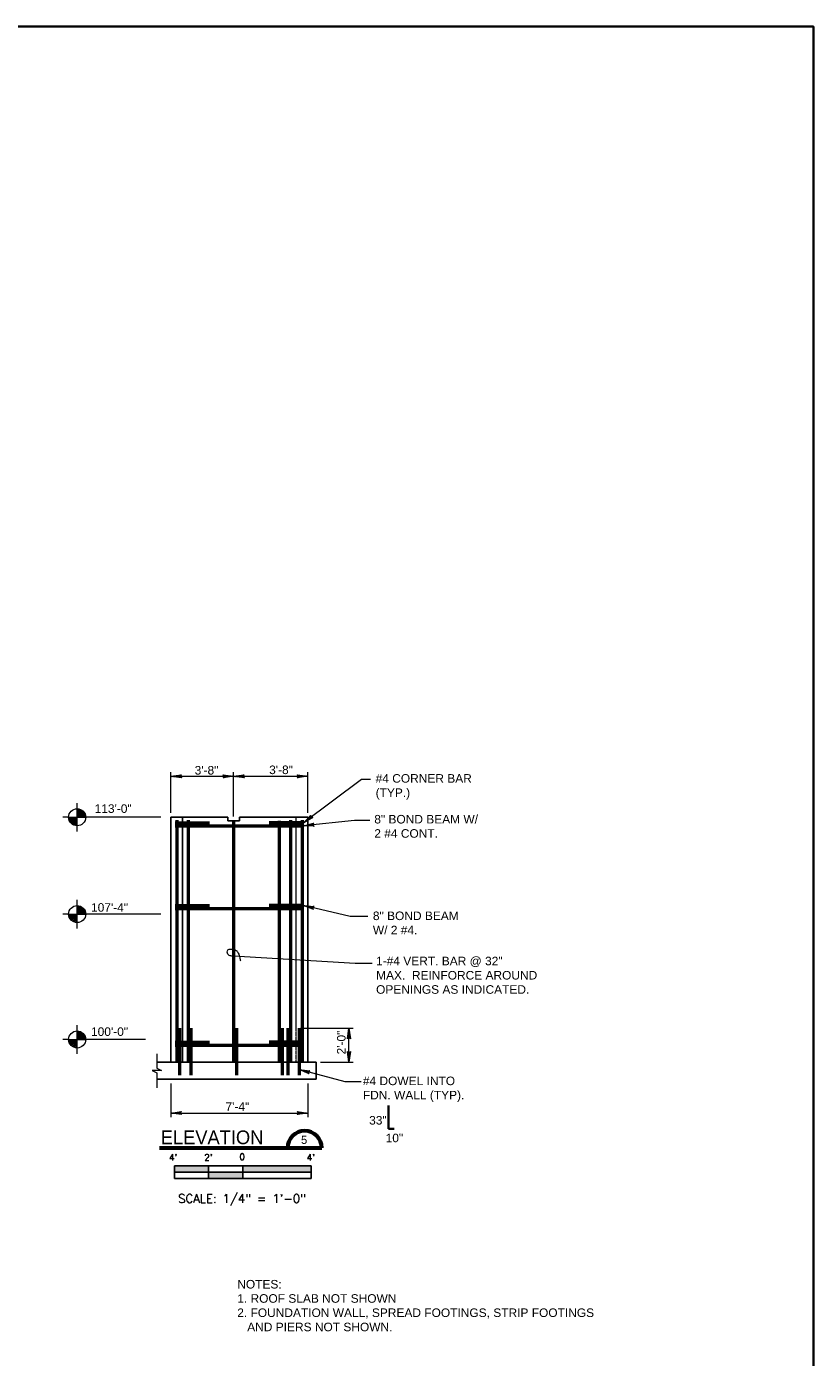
# Model space of a CAD drawing. Extents: x -1770 to 917, y -1120 to 704.
# Tile 4 of 4: x 365 to 917, y -230 to 704. Entities that reach past the tile are written whole.
import ezdxf
from ezdxf.enums import TextEntityAlignment as Align

# ---------------------------------------------------------------- set-up
doc = ezdxf.new("R2010")
doc.units = 0
doc.header["$MEASUREMENT"] = 0
doc.linetypes.add('DGN Style 2', pattern=[0.364053, 0.218432, -0.145621])
for name, color, linetype, lineweight in [('Level 1', 7, 'Continuous', 18), ('Level 15', 7, 'Continuous', 18), ('Level 45', 7, 'Continuous', 18), ('Level 46', 7, 'Continuous', 18), ('Level 5', 7, 'Continuous', 18), ('Level 50', 7, 'Continuous', 18), ('Level 54', 7, 'Continuous', 18)]:
    doc.layers.add(name, color=color, linetype=linetype, lineweight=lineweight)
doc.styles.add('NOTES', font='romans.shx')
doc.styles.add('Style-font002', font='font002.shx')

# ---------------------------------------------------------------- blocks, each defined once
blk = doc.blocks.new('S0014B')
for p, q in [((1, 0.002), (-1, 0.002)), ((-1, -0.185), (-1, 0.002)), ((-0.5, -0.185), (-0.5, 0)), ((0, -0.185), (0, 0)), ((1, 0.002), (1, -0.185)), ((1, -0.092), (-1, -0.092)), ((1, -0.185), (-1, -0.185))]:
    blk.add_line(p, q)
at = {"extrusion": (0, 0, -1)}
for points in [[(1, 0.002), (1, -0.092), (0.5, 0), (0.5, -0.092)], [(0, 0), (0, -0.092), (-1, 0.002), (-1, -0.092)], [(0.5, -0.092), (0.5, -0.185), (0, -0.092), (0, -0.185)]]:
    blk.add_solid(points, dxfattribs=at)
at = {"lineweight": 18, "style": 'NOTES'}
for s, p in [("4'", (-1.017, 0.125)), ("2'", (-0.502, 0.125)), ('0', (-0.007, 0.134)), ("4'", (0.997, 0.125))]:
    blk.add_text(s, height=0.0938, dxfattribs=at).set_placement(p, align=Align.MIDDLE_CENTER)
at = {"lineweight": 25, "style": 'NOTES'}
blk.add_text('SCALE: 1/4" = 1\'-0"', height=0.125, dxfattribs=at).set_placement((-0.009, -0.477), align=Align.MIDDLE_CENTER)
blk = doc.blocks.new('TARGET')
at = {"layer": 'Level 50', "color": 1, "linetype": 'Continuous', "lineweight": 18}
for p, q in [((-6.56, 3.94), (-6.56, 6.56)), ((-10.5, 0), (-13.12, 0)), ((-10.5, 0), (-6.56, 0)), ((-6.56, 0), (-10.48, -0.31)), ((-6.56, 0), (-10.41, -0.8)), ((-6.56, 0), (-10.29, -1.25)), ((-6.56, 0), (-10.12, -1.68)), ((-6.56, 0), (-9.84, -2.16)), ((-6.56, 0), (-9.51, -2.61)), ((-6.56, 0), (-9.09, -3)), ((-6.56, 0), (-8.54, -3.4)), ((-6.56, 0), (-8.01, -3.59)), ((-6.56, 0), (-7.28, -3.87)), ((-6.56, 0), (-6.56, 3.94)), ((-6.56, 0), (-6.06, 3.9)), ((-6.56, 0), (-5.45, 3.78)), ((-6.56, 0), (-5.02, 3.62)), ((-6.56, 0), (-4.48, 3.34)), ((-6.56, 0), (-3.97, 2.96)), ((-6.56, 0), (-3.61, 2.61)), ((-6.56, 0), (-3.34, 2.26)), ((-6.56, 0), (-3.1, 1.87)), ((-6.56, 0), (-2.93, 1.53)), ((-6.56, 0), (-2.8, 1.16)), ((-6.56, 0), (-2.71, 0.83)), ((-6.56, 0), (-2.65, 0.44)), ((-6.56, 0), (-2.63, 0)), ((-6.56, -3.93), (-6.56, 0)), ((0, 0), (-2.63, 0)), ((-6.56, -6.56), (-6.56, -3.93))]:
    blk.add_line(p, q, dxfattribs=at)
blk.add_circle((-6.56, 0), 3.94, dxfattribs=at)
blk = doc.blocks.new('LARROW_4')
at = {"layer": 'Level 46', "color": 1, "linetype": 'Continuous', "lineweight": 18, "flags": 128}
blk.add_lwpolyline([(-4.93, 0.71), (0, 0), (-4.1, 0.31), (-4.77, -0.59), (-4.55, -0.38), (-4.44, -0.19), (-4.42, 0), (-4.46, 0.21), (-4.57, 0.41), (-4.79, 0.61), (-4.93, 0.71), (-0.15, 0.01), (-4.76, -0.67), (-4.62, -0.56), (-4.39, -0.34), (-4.32, -0.06), (-4.37, 0.22), (-4.5, 0.41), (-4.67, 0.57), (-4.78, 0.65), (-0.41, 0.01), (-4.56, -0.59), (-4.41, -0.49), (-4.33, -0.37), (-4.25, -0.21), (-4.21, 0.01), (-4.23, 0.19), (-4.32, 0.33), (-4.5, 0.44), (-4.61, 0.58), (-0.71, 0.01), (-4.33, -0.5), (-4.17, -0.3), (-4.12, -0.06), (-4.14, 0.22), (-4.45, 0.51), (-1.05, 0.02), (-4.12, -0.41), (-4.07, -0.26), (-3.98, -0.04), (-4.04, 0.21), (-4.28, 0.43), (-1.36, 0.02), (-4.01, -0.31), (-3.92, -0.14), (-3.88, 0.04), (-4.07, 0.33), (-1.73, 0.02), (-3.85, -0.24), (-3.79, -0.11), (-3.77, 0.04), (-3.92, 0.25), (-2.17, 0.02), (-3.71, -0.15), (-3.67, 0.05), (-3.81, 0.17), (-2.53, 0.02), (-3.61, -0.09), (-3.63, 0.1), (-2.9, 0.02), (-3.57, -0.03), (-3.59, 0.03), (-3.36, 0.03)], dxfattribs=at)
blk = doc.blocks.new('LARROW_3')
at = {"layer": 'Level 46', "color": 1, "linetype": 'Continuous', "lineweight": 18, "flags": 128}
blk.add_lwpolyline([(-4.93, 0.71), (0, 0), (-4.92, -0.71), (-4.77, -0.59), (-4.55, -0.38), (-4.44, -0.19), (-4.42, 0), (-4.46, 0.21), (-4.57, 0.41), (-4.79, 0.61), (-4.93, 0.71), (-0.15, 0.01), (-4.76, -0.67), (-4.62, -0.56), (-4.39, -0.34), (-4.32, -0.06), (-4.37, 0.22), (-4.5, 0.41), (-4.67, 0.57), (-4.78, 0.65), (-0.41, 0.01), (-4.56, -0.59), (-4.41, -0.49), (-4.33, -0.37), (-4.25, -0.21), (-4.21, 0.01), (-4.23, 0.19), (-4.32, 0.33), (-4.5, 0.44), (-4.61, 0.58), (-0.71, 0.01), (-4.33, -0.5), (-4.17, -0.3), (-4.12, -0.06), (-4.14, 0.22), (-4.45, 0.51), (-1.05, 0.02), (-4.12, -0.41), (-4.07, -0.26), (-3.98, -0.04), (-4.04, 0.21), (-4.28, 0.43), (-1.36, 0.02), (-4.01, -0.31), (-3.92, -0.14), (-3.88, 0.04), (-4.07, 0.33), (-1.73, 0.02), (-3.85, -0.24), (-3.79, -0.11), (-3.77, 0.04), (-3.92, 0.25), (-2.17, 0.02), (-3.71, -0.15), (-3.67, 0.05), (-3.81, 0.17), (-2.53, 0.02), (-3.61, -0.09), (-3.63, 0.1), (-2.9, 0.02), (-3.57, -0.03), (-3.59, 0.03), (-3.36, 0.03)], dxfattribs=at)
blk = doc.blocks.new('SQUIG')
at = {"layer": 'Level 46', "color": 1, "linetype": 'Continuous', "lineweight": 18}
blk.add_open_spline([(0, 0), (0.27, 0.05), (0.52, 0.06), (0.79, 0.07), (1.09, 0.07), (1.37, 0.05), (1.67, -0.02), (1.97, -0.08), (2.22, -0.21), (2.48, -0.4), (2.73, -0.58), (2.88, -0.83), (2.98, -1.08), (3.12, -1.45), (3.22, -1.81), (3.03, -2.28), (2.86, -2.72), (2.53, -2.94), (2.19, -3.02), (1.79, -3.11), (1.37, -3.14), (0.93, -3.1), (0.4, -3.06), (-0.06, -3), (-0.55, -2.83), (-0.82, -2.74), (-1.05, -2.61), (-1.26, -2.42), (-1.58, -2.14), (-1.84, -1.82), (-2.05, -1.46), (-2.23, -1.17), (-2.41, -0.87), (-2.52, -0.54), (-2.63, -0.16), (-2.74, 0.21), (-2.84, 0.59), (-2.98, 1.08), (-3.13, 1.58), (-3.22, 2.09)], degree=3, knots=[0, 0, 0, 0, 0.055452, 0.055452, 0.055452, 0.116751, 0.116751, 0.116751, 0.179846, 0.179846, 0.179846, 0.23874, 0.23874, 0.23874, 0.322672, 0.322672, 0.322672, 0.401005, 0.401005, 0.401005, 0.489164, 0.489164, 0.489164, 0.593709, 0.593709, 0.593709, 0.651097, 0.651097, 0.651097, 0.737788, 0.737788, 0.737788, 0.810321, 0.810321, 0.810321, 0.891923, 0.891923, 0.891923, 1, 1, 1, 1], dxfattribs=at)
blk = doc.blocks.new('LARROW')
at = {"color": 0, "linetype": 'ByBlock', "lineweight": -2, "flags": 128}
blk.add_lwpolyline([(-4.93, 0.71), (0, 0), (-4.92, -0.71), (-4.77, -0.59), (-4.55, -0.38), (-4.44, -0.19), (-4.42, 0), (-4.46, 0.21), (-4.57, 0.41), (-4.79, 0.61), (-4.93, 0.71), (-0.15, 0.01), (-4.76, -0.67), (-4.62, -0.56), (-4.39, -0.34), (-4.32, -0.06), (-4.37, 0.22), (-4.5, 0.41), (-4.67, 0.57), (-4.78, 0.65), (-0.41, 0.01), (-4.56, -0.59), (-4.41, -0.49), (-4.33, -0.37), (-4.25, -0.21), (-4.21, 0.01), (-4.23, 0.19), (-4.32, 0.33), (-4.5, 0.44), (-4.61, 0.58), (-0.71, 0.01), (-4.33, -0.5), (-4.17, -0.3), (-4.12, -0.06), (-4.14, 0.22), (-4.45, 0.51), (-1.05, 0.02), (-4.12, -0.41), (-4.07, -0.26), (-3.98, -0.04), (-4.04, 0.21), (-4.28, 0.43), (-1.36, 0.02), (-4.01, -0.31), (-3.92, -0.14), (-3.88, 0.04), (-4.07, 0.33), (-1.73, 0.02), (-3.85, -0.24), (-3.79, -0.11), (-3.77, 0.04), (-3.92, 0.25), (-2.17, 0.02), (-3.71, -0.15), (-3.67, 0.05), (-3.81, 0.17), (-2.53, 0.02), (-3.61, -0.09), (-3.63, 0.1), (-2.9, 0.02), (-3.57, -0.03), (-3.59, 0.03), (-3.36, 0.03)], dxfattribs=at)

msp = doc.modelspace()

# ---------------------------------------------------------------- linework, layer by layer
at = {"layer": 'Level 1', "color": 3, "linetype": 'Continuous', "lineweight": 35}
msp.add_3dface([(-1002.83, 704.5), (917.19, 704.5), (917.19, -639.51), (-1002.83, -639.51)], dxfattribs=at)
at = {"layer": 'Level 15', "color": 7, "linetype": 'Continuous', "lineweight": 25}
for p, q in [((466.16, 149.43), (506.16, 149.43)), ((466.16, -22.57), (466.16, 149.43)), ((474.16, -22.57), (474.16, 149.43)), ((506.16, 149.43), (506.16, 146.93)), ((506.16, 146.93), (514.16, 146.93)), ((514.16, 146.93), (514.16, 149.43)), ((514.16, 149.43), (562.16, 149.43)), ((562.16, -22.57), (562.16, 149.43)), ((456.16, -22.57), (568.16, -22.57)), ((568.16, -34.57), (568.16, -22.57)), ((456.16, -34.57), (568.16, -34.57))]:
    msp.add_line(p, q, dxfattribs=at)
at = {"layer": 'Level 15', "color": 4, "linetype": 'Continuous', "lineweight": 50}
for p, q in [((469.16, 145.44), (493.16, 145.44)), ((469.16, 143.44), (559.16, 143.44)), ((559.16, 145.44), (535.16, 145.44)), ((469.16, 87.44), (493.16, 87.44)), ((469.16, 85.44), (559.16, 85.44)), ((559.16, 87.44), (535.16, 87.44)), ((469.16, -8.56), (493.16, -8.56)), ((559.16, -8.56), (535.16, -8.56)), ((469.16, -10.56), (559.16, -10.56))]:
    msp.add_line(p, q, dxfattribs=at)
at = {"layer": 'Level 15', "color": 7, "linetype": 'DGN Style 2', "lineweight": 18}
msp.add_line((554.16, -22.57), (554.16, 149.43), dxfattribs=at)
at = {"layer": 'Level 45', "color": 4, "linetype": 'Continuous', "lineweight": 50}
for p, q in [((470.16, 147.44), (470.16, -22.57)), ((478.16, 147.44), (478.16, -22.57)), ((510.16, 146.93), (510.16, -22.57)), ((542.16, 146.93), (542.16, -22.57)), ((550.16, 147.44), (550.16, -22.57)), ((558.16, 147.44), (558.16, -22.57)), ((472.16, 1.43), (472.16, -31.57)), ((480.16, 1.43), (480.16, -31.57)), ((512.16, 1.43), (512.16, -31.57)), ((544.16, 1.43), (544.16, -31.57)), ((548.16, 1.43), (548.16, -31.57)), ((556.16, 1.43), (556.16, -31.57))]:
    msp.add_line(p, q, dxfattribs=at)
at = {"layer": 'Level 45', "color": 4, "linetype": 'Continuous', "lineweight": 35}
for p, q in [((618.82, -52.89), (618.82, -69.39)), ((618.82, -69.39), (622.82, -69.39))]:
    msp.add_line(p, q, dxfattribs=at)
at = {"layer": 'Level 46', "color": 1, "linetype": 'Continuous', "lineweight": 18, "flags": 128}
for points in [[(606.32, 175.82), (599.82, 175.82), (559.16, 145.44)], [(605.78, 147.19), (594.94, 147.19), (559.16, 143.44)], [(604.42, 79.85), (591.96, 79.85), (559.16, 87.44)], [(607.4, 46.85), (595.48, 46.85), (510.16, 52)], [(599.68, -36.4), (588.49, -36.4), (556.16, -27.71)]]:
    msp.add_lwpolyline(points, dxfattribs=at)
at = {"layer": 'Level 5', "color": 6, "linetype": 'Continuous', "lineweight": 60}
msp.add_line((458.03, -82.77), (572.03, -82.77), dxfattribs=at)
msp.add_arc((560.01, -82.78), 12, 0, 180, dxfattribs=at)
at = {"layer": 'Level 50', "color": 1, "linetype": 'Continuous', "lineweight": 18}
for p, q in [((466.16, 152.42), (466.16, 181.15)), ((466.16, 178.16), (510.16, 178.16)), ((510.16, 149.92), (510.16, 181.15)), ((510.16, 178.16), (562.16, 178.16)), ((562.16, 152.42), (562.16, 181.15)), ((459.04, 149.43), (410.27, 149.43)), ((459.04, 81.43), (410.27, 81.43)), ((557.15, 1.43), (594.08, 1.43)), ((591.09, -22.57), (591.09, 1.43)), ((448.16, -6.57), (410.27, -6.57)), ((571.15, -22.57), (594.08, -22.57)), ((466.16, -37.57), (466.16, -61.24)), ((562.16, -37.57), (562.16, -61.24)), ((466.16, -58.25), (562.16, -58.25))]:
    msp.add_line(p, q, dxfattribs=at)
at = {"layer": 'Level 54', "color": 92, "linetype": 'Continuous', "lineweight": 18}
for p, q in [((456.16, -16.57), (456.16, -26.83)), ((456.16, -30.07), (456.16, -40.57))]:
    msp.add_line(p, q, dxfattribs=at)
at = {"layer": 'Level 54', "color": 92, "linetype": 'Continuous', "lineweight": 18, "flags": 128}
msp.add_lwpolyline([(456.16, -26.83), (459.4, -28.45), (452.93, -28.45), (456.16, -30.07)], dxfattribs=at)

# ---------------------------------------------------------------- block references
at = {"xscale": 48, "yscale": 48, "zscale": 48}
msp.add_blockref('S0014B', (516.51, -95.37), dxfattribs=at)
at = {"layer": 'Level 46', "color": 1, "linetype": 'Continuous', "lineweight": 18}
for name, p, xscale, yscale, zscale, rotation in [('LARROW_4', (559.16, 145.44), 1.524000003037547, 1.524000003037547, 1.524000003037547, 218.5413472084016), ('LARROW_3', (559.16, 143.44), 1.524000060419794, 1.524000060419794, 1.524000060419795, 185.9830464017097), ('LARROW_3', (559.16, 87.44), 1.523999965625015, 1.523999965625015, 1.523999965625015, 166.9693004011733), ('SQUIG', (510.16, 52), 1.523999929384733, 1.523999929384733, 1.523999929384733, 176.5449752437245), ('LARROW_3', (556.16, -27.71), 1.523999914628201, 1.523999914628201, 1.523999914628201, 164.9441320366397)]:
    msp.add_blockref(name, p, dxfattribs=dict(at, xscale=xscale, yscale=yscale, zscale=zscale, rotation=rotation))
at = {"layer": 'Level 50', "color": 1, "linetype": 'Continuous', "lineweight": 18, "xscale": 1.519736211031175, "yscale": 1.47049861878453, "zscale": 0.03175}
for p, rotation in [((466.16, 178.16), 180), ((510.16, 178.16), 180), ((591.09, 1.43), 90), ((591.09, -22.57), 270), ((466.16, -58.25), 180)]:
    msp.add_blockref('LARROW', p, dxfattribs=dict(at, rotation=rotation))
at = {"layer": 'Level 50', "color": 1, "linetype": 'Continuous', "lineweight": 18}
for name, p, xscale, yscale, zscale in [('LARROW', (510.16, 178.16), 1.519736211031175, 1.47049861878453, 0.03175), ('LARROW', (562.16, 178.16), 1.519736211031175, 1.47049861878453, 0.03175), ('TARGET', (410.27, 149.43), 1.524, 1.524, 1.524), ('TARGET', (410.27, 81.43), 1.524, 1.524, 1.524), ('TARGET', (410.27, -6.57), 1.524, 1.524, 1.524), ('LARROW', (562.16, -58.25), 1.519736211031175, 1.47049861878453, 0.03175)]:
    msp.add_blockref(name, p, dxfattribs=dict(at, xscale=xscale, yscale=yscale, zscale=zscale))

# ---------------------------------------------------------------- texts
at = {"layer": 'Level 46', "color": 1, "linetype": 'Continuous', "lineweight": 25, "char_height": 6, "attachment_point": 1, "style": 'NOTES'}
for s, insert in [('\\fArial|b0|i0|c0|p39;8" BOND BEAM\\PW/ 2 #4.', (607.92, 83.23)), ('\\fArial|b0|i0|c0|p39;1-#4 VERT. BAR @ 32"\\PMAX.  REINFORCE AROUND\\POPENINGS AS INDICATED.', (610.16, 51.51)), ('\\fArial|b0|i0|c0|p39;NOTES:\\P1. ROOF SLAB NOT SHOWN\\P2. FOUNDATION WALL, SPREAD FOOTINGS, STRIP FOOTINGS\\P   AND PIERS NOT SHOWN.', (512.69, -175.42))]:
    msp.add_mtext(s, dxfattribs=dict(at, insert=insert))
at = {"layer": 'Level 5', "color": 6, "linetype": 'Continuous', "lineweight": 60, "style": 'Style-font002', "width": 0.99988}
msp.add_text('ELEVATION', height=9.6, dxfattribs=at).set_placement((531.01, -80.09), align=Align.RIGHT)
at = {"layer": 'Level 5', "color": 6, "linetype": 'Continuous', "lineweight": 35, "style": 'Style-font002'}
msp.add_text('5', height=5.76, dxfattribs=at).set_placement((559.64, -77.07), align=Align.MIDDLE_CENTER)
at = {"layer": 'Level 50', "color": 1, "linetype": 'Continuous', "lineweight": 25, "char_height": 6, "attachment_point": 1, "style": 'NOTES'}
for s, insert, line_spacing_factor in [('\\fArial|b0|i0|c0|p39;3\'-8"', (482.77, 185.41), 0.734563), ('\\fArial|b0|i0|c0|p39;3\'-8"', (535.08, 185.72), 0.73751), ('\\fArial|b0|i0|c0|p39;113\'-0"', (412.54, 158.49), 0.734563), ('\\fArial|b0|i0|c0|p39;107\'-4"', (410.02, 89.1), 0.728704), ('\\fArial|b0|i0|c0|p39;100\'-0"', (410.02, 1.91), 0.728704), ('\\fArial|b0|i0|c0|p39;7\'-4"', (504.45, -50.69), 0.728704), ('\\fArial|b0|i0|c0|p39;33"', (605.28, -60.33), 0.734563), ('\\fArial|b0|i0|c0|p39;10"', (616.88, -72.74), 0.731627)]:
    msp.add_mtext(s, dxfattribs=dict(at, insert=insert, line_spacing_factor=line_spacing_factor))
for s, insert in [('\\fArial|b0|i0|c0|p39;#4 CORNER BAR\\P(TYP.)', (609.85, 179.69)), ('\\fArial|b0|i0|c0|p39;8" BOND BEAM W/\\P2 #4 CONT.', (608.9, 151.05)), ('\\fArial|b0|i0|c0|p39;#4 DOWEL INTO \\PFDN. WALL (TYP).', (600.88, -32.65))]:
    msp.add_mtext(s, dxfattribs=dict(at, insert=insert))
at = {"layer": 'Level 50', "color": 1, "linetype": 'Continuous', "lineweight": 25, "insert": (582.73, -17.08), "char_height": 6, "attachment_point": 1, "rotation": 90, "line_spacing_factor": 0.73751, "style": 'NOTES'}
msp.add_mtext('\\fArial|b0|i0|c0|p39;2\'-0"', dxfattribs=at)

doc.saveas('drawing.dxf')
